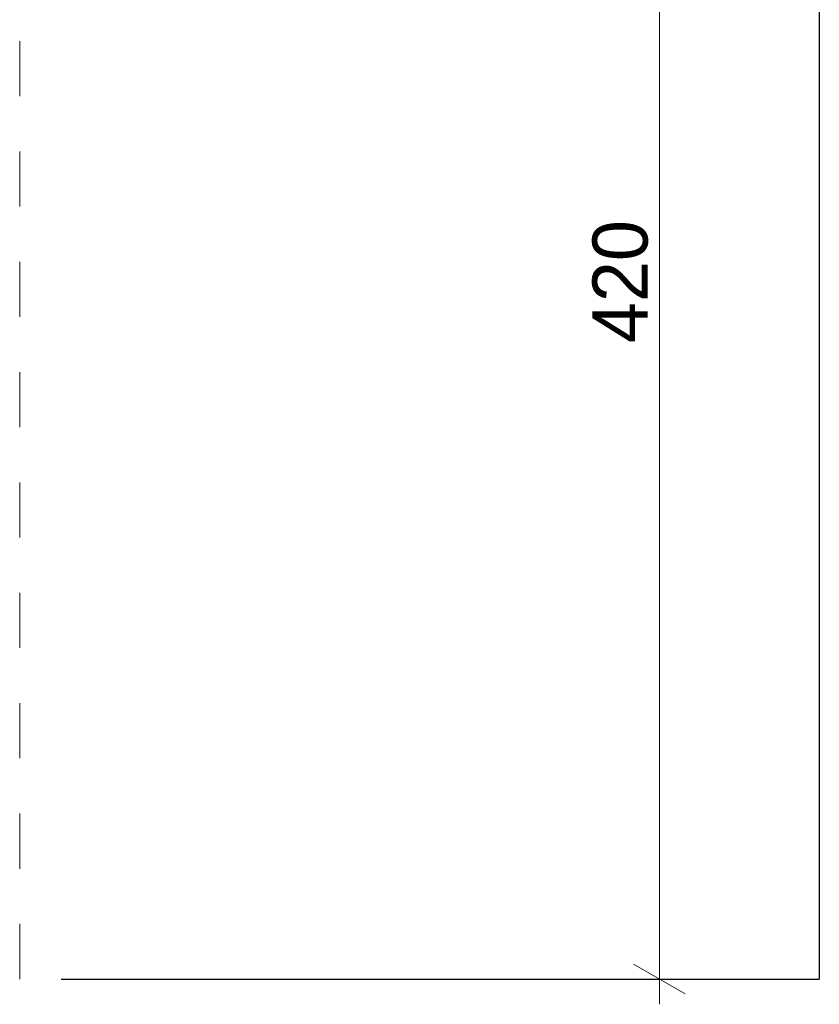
# Model space of a CAD drawing. Extents: x -686885 to -413214, y -23370 to 153194.
# Tile 43 of 145: x -631268 to -628948, y -12403 to -9547. Entities that reach past the tile are written whole.
import ezdxf

# ---------------------------------------------------------------- set-up
doc = ezdxf.new("R2010")
doc.units = 0
doc.header["$MEASUREMENT"] = 0
doc.linetypes.add('Przerywana', pattern=[320, 160, -160])
for name, color, linetype, lineweight in [('Arch stropy_Nr_Pióra__1', 7, 'Continuous', 25), ('INWENT OPISY_Nr_Pióra__21', 7, 'Continuous', 9), ('INWENT WYMIARY_Nr_Pióra__21', 7, 'Continuous', 9), ('INWENT.ŚCIANY_Nr_Pióra__1', 7, 'Continuous', 25)]:
    doc.layers.add(name, color=color, linetype=linetype, lineweight=lineweight)
doc.layers.add('INWENT WYMIARY', color=7, linetype='Continuous')
doc.styles.add('GENERATED_STYLE_1', font='txt')
doc.dimstyles.new('GENERATED_STYLE__5', dxfattribs={"dimtxt": 160.000002, "dimasz": 114, "dimexe": 0.18, "dimexo": 0, "dimgap": 0.09, "dimtad": 1, "dimdec": 0, "dimlfac": 0.1, "dimzin": 0, "dimdsep": 46, "dimtxsty": 'GENERATED_STYLE_1', "dimblk": 'ARROWHEAD_2', "dimblk1": 'ARROWHEAD_2', "dimblk2": 'ARROWHEAD_2', "dimcen": 0.09, "dimclrd": 7, "dimclre": 7, "dimclrt": 7, "dimazin": 0, "dimtfac": 1, "dimtdec": 4, "dimtmove": 0, "dimatfit": 3, "dimfxl": 0, "dimtolj": 1, "dimtzin": 0, "dimarcsym": 0})

# ---------------------------------------------------------------- blocks, each defined once
blk = doc.blocks.new('*D619')
at = {"layer": 'INWENT WYMIARY_Nr_Pióra__21', "linetype": 'Continuous'}
for p, q in [((-629487.2, -8086.3), (-629337.2, -8172.9)), ((-629299.7, -8129.6), (-629524.7, -8129.6)), ((-629412.2, -12329.6), (-629412.2, -8129.6)), ((-629487.2, -12286.3), (-629337.2, -12372.9)), ((-629299.7, -12329.6), (-629524.7, -12329.6)), ((-629412.2, -12403), (-629412.2, -12329.6))]:
    blk.add_line(p, q, dxfattribs=at)
at = {"layer": 'INWENT WYMIARY_Nr_Pióra__21', "char_height": 160, "attachment_point": 7, "rotation": 90, "style": 'GENERATED_STYLE_1'}
for s, insert in [('{16}', (-629444.2, -8377.8)), ('{420}', (-629444.2, -10485.6))]:
    blk.add_mtext(s, dxfattribs=dict(at, insert=insert))
blk = doc.blocks.new('ARROWHEAD_2')
at = {"color": 0, "linetype": 'Continuous', "lineweight": 0}
for p, q in [((-0.378, -0.655), (0.378, 0.655)), ((0, 0), (-1, 0))]:
    blk.add_line(p, q, dxfattribs=at)
blk = doc.blocks.new('*D620')
at = {"layer": 'INWENT WYMIARY_Nr_Pióra__21', "linetype": 'Continuous'}
for p, q in [((-629412.2, -7969.6), (-629412.2, -7896.2)), ((-629337.2, -8012.9), (-629487.2, -7926.3)), ((-629299.7, -7969.6), (-629524.7, -7969.6)), ((-629412.2, -8129.6), (-629412.2, -7969.6)), ((-629487.2, -8086.3), (-629337.2, -8172.9)), ((-629299.7, -8129.6), (-629524.7, -8129.6))]:
    blk.add_line(p, q, dxfattribs=at)
at = {"layer": 'INWENT WYMIARY_Nr_Pióra__21', "char_height": 160, "attachment_point": 7, "rotation": 90, "style": 'GENERATED_STYLE_1'}
for s, insert in [('{16}', (-629444.2, -8377.8)), ('{420}', (-629444.2, -10485.6))]:
    blk.add_mtext(s, dxfattribs=dict(at, insert=insert))

msp = doc.modelspace()

# ---------------------------------------------------------------- linework, layer by layer
at = {"layer": 'Arch stropy_Nr_Pióra__1', "linetype": 'Continuous'}
msp.add_line((-631148.3, -12329.6), (-628948.3, -12329.6), dxfattribs=at)
at = {"layer": 'INWENT OPISY_Nr_Pióra__21', "linetype": 'Przerywana'}
msp.add_line((-631268.3, -12329.6), (-631268.3, -7489.6), dxfattribs=at)
at = {"layer": 'INWENT.ŚCIANY_Nr_Pióra__1', "linetype": 'Continuous'}
msp.add_line((-628948.3, -8129.6), (-628948.3, -12329.6), dxfattribs=at)

# ---------------------------------------------------------------- dimensions: what is measured, and where the dimension line sits
at = {"layer": 'INWENT WYMIARY', "linetype": 'Continuous'}
for p1, p2, picture, middle in [((-628948.3, -8129.6), (-629466.2, -7969.6), '*D620', (-629524.2, -8256.3)), ((-628948.3, -12329.6), (-628948.3, -8129.6), '*D619', (-629524.2, -10303.5))]:
    dim = msp.add_linear_dim(base=(-629412.2, -12329.6), p1=p1, p2=p2, angle=90, dimstyle='GENERATED_STYLE__5', dxfattribs=at)
    dim.commit()
    dim.dimension.update_dxf_attribs({"geometry": picture, "text_midpoint": middle})

doc.saveas('drawing.dxf')
